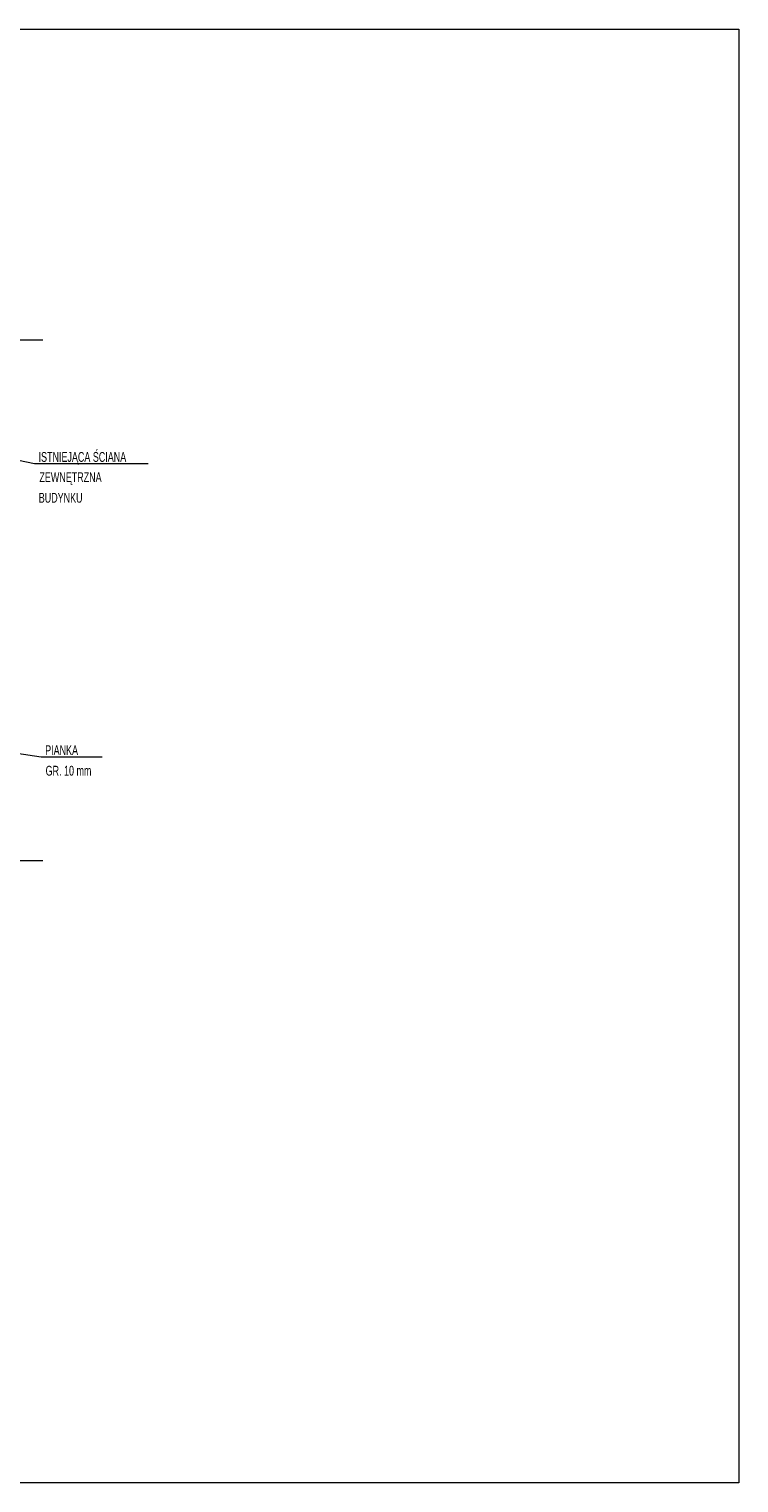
# Model space of a CAD drawing. Header units: millimetres. Extents: x 6874 to 479855, y -393105 to -20937.
# Tile 42 of 42: x 465343 to 479855, y -222418 to -192718. Entities that reach past the tile are written whole.
import ezdxf

# ---------------------------------------------------------------- set-up
doc = ezdxf.new("R2010")
doc.units = ezdxf.units.MM
doc.header["$MEASUREMENT"] = 0
for name, color, linetype, lineweight in [('Nowe_2D - Ogólne_Nr_pióra__75', 6, 'Continuous', 20), ('Nowe_Rysunki i obrazki_Nr_pióra__1', 7, 'Continuous', 13), ('Nowe_Rysunki i obrazki_Nr_pióra__141', 7, 'Continuous', 20)]:
    doc.layers.add(name, color=color, linetype=linetype, lineweight=lineweight)
doc.styles.add('STYL_AUTOMATYCZNY_2', font='txt', dxfattribs={"width": 0.799805})

msp = doc.modelspace()

# ---------------------------------------------------------------- linework, layer by layer
at = {"layer": 'Nowe_2D - Ogólne_Nr_pióra__75', "color": 6, "linetype": 'Continuous', "lineweight": 20}
msp.add_lwpolyline([(437855, -192718), (479855, -192718), (479855, -222418), (437855, -222418)], close=True, dxfattribs=at)
at = {"layer": 'Nowe_Rysunki i obrazki_Nr_pióra__1', "color": 7, "linetype": 'Continuous', "lineweight": 13}
for points in [[(465004, -199068), (465626, -199068)], [(465626, -209711), (465016, -209711)]]:
    msp.add_lwpolyline(points, dxfattribs=at)
at = {"layer": 'Nowe_Rysunki i obrazki_Nr_pióra__141', "color": 7, "linetype": 'Continuous', "lineweight": 20}
for points in [[(463797, -201249), (463848, -201261), (465457, -201596), (467776, -201596)], [(461105, -206917), (461155, -206921), (465592, -207586), (466837, -207586)]]:
    msp.add_lwpolyline(points, dxfattribs=at)

# ---------------------------------------------------------------- texts
at = {"layer": 'Nowe_Rysunki i obrazki_Nr_pióra__1', "color": 7, "linetype": 'Continuous', "lineweight": 13, "attachment_point": 7, "style": 'STYL_AUTOMATYCZNY_2'}
for s, insert, char_height in [('\\A1;{\\pql;\\fArialNarrow|b0|i0|c0|p0;\\W0.799805;ISTNIEJĄCA ŚCIANA}', (465537, -201618), 200), ('\\A1;{\\pql;\\fArialNarrow|b0|i0|c0|p0;\\W0.799805;ZEWNĘTRZNA}', (465554, -202033), 200), ('\\A1;{\\pql;\\fArialNarrow|b0|i0|c0|p0;\\W0.799805;BUDYNKU}', (465541, -202396), 200), ('\\A1;{\\pql;\\fArialNarrow|b0|i0|c0|p0;\\W0.799805;PIANKA}', (465672, -207549), 200), ('\\A1;{\\pql;\\fArialNarrow|b0|i0|c0|p0;\\W0.799805;GR. 10 mm}', (465681, -207972), 200), ('\\A1;{\\pql;\\fArialNarrow|b0|i0|c0|p0;\\W0.799805;Spoiny pomiędzy płytkami na odcinku 150 mm od krawędzi\\fArialNarrow|b0|i0|c0|p0;\\W0.799805; zewnętrznej uszczelnić uszczelniaczem poliuretanowym SIKA LATEX}', (450652, -218276), 247.379)]:
    msp.add_mtext(s, dxfattribs=dict(at, insert=insert, char_height=char_height))

doc.saveas('drawing.dxf')
